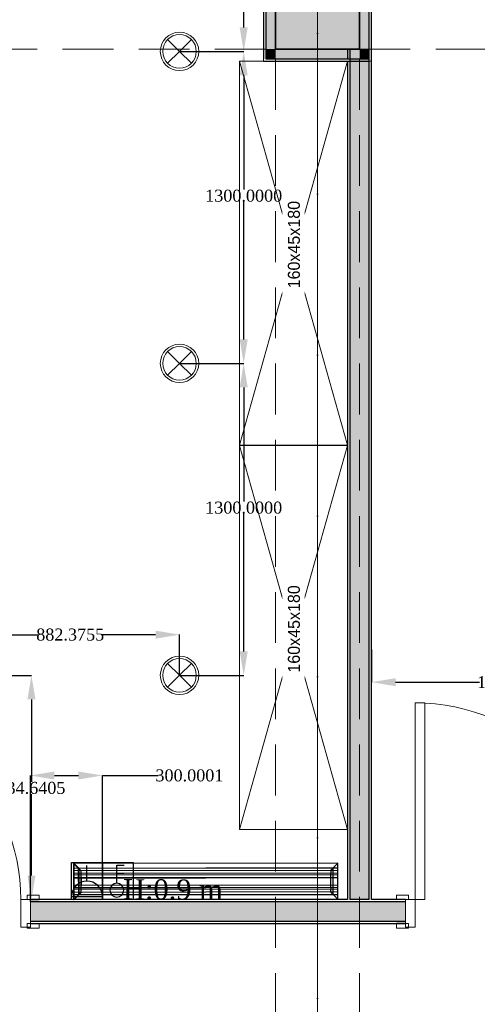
# Model space of a CAD drawing. Header units: millimetres. Extents: x 0 to 88385, y 0 to 41127.
# Tile 81 of 244: x 53990 to 55897, y 22507 to 26611. Entities that reach past the tile are written whole.
import ezdxf
from ezdxf.enums import TextEntityAlignment as Align

# ---------------------------------------------------------------- set-up
doc = ezdxf.new("R2010")
doc.units = ezdxf.units.MM
doc.header["$MEASUREMENT"] = 0
doc.set_wipeout_variables(frame=1)
for name, pattern in [('Dot & Dashed', [670.277762, 317.5, -176.388889, 0, -176.388874]), ('Hidden', [317.5, 211.666667, -105.833333]), ('Wipeout_Contour', [1000, 0, -1000])]:
    doc.linetypes.add(name, pattern=pattern)
for name, color, linetype in [('- განათება', 7, 'Continuous'), ('- მექანიკური ნაწილი', 7, 'Continuous'), ('- საშტეფცელო როზეტები', 7, 'Continuous'), ('Edges', 7, 'Continuous'), ('New_Structural - Bearing', 7, 'Continuous'), ('Structural - Bearing', 7, 'Continuous'), ('Structural - Grid', 7, 'Continuous')]:
    doc.layers.add(name, color=color, linetype=linetype)
for name, color, linetype, lineweight in [('New_Annotation - Text_Pen_No__1', 7, 'Continuous', 13), ('New_Archicad Doors_Pen_No__1', 7, 'Continuous', 13), ('New_Interior - Furniture _Pen_No__1', 7, 'Continuous', 13), ('New_Structural - Bearing_Pen_No__1', 7, 'Continuous', 13), ('Structural - Bearing_Pen_No__20', 1, 'Continuous', 0)]:
    doc.layers.add(name, color=color, linetype=linetype, lineweight=lineweight)
for name, color, linetype, lineweight, true_color in [('New_Interior - Lamp_Pen_No__77', 7, 'Continuous', 20, 0xffeb28), ('New_Structural - Bearing_Pen_No__255', 7, 'Continuous', 13, 0xe8e8e8), ('New_Structural - Bearing_Pen_No__5', 7, 'Continuous', 25, 0x40a5ff), ('New_Structural - Bearing_Pen_No__57', 7, 'Continuous', 25, 0xdcd214), ('Structural - Bearing_Pen_No__161', 7, 'Continuous', 13, 0x6a6a6a), ('Structural - Bearing_Pen_No__28', 7, 'Continuous', 35, 0xa80f02), ('Structural - Bearing_Pen_No__81', 7, 'Continuous', 20, 0x6a6a6a), ('Structural - Grid_Pen_No__81', 7, 'Continuous', 20, 0x6a6a6a)]:
    doc.layers.add(name, color=color, linetype=linetype, lineweight=lineweight, true_color=true_color)
doc.styles.add('GENERATED_STYLE_2', font='txt')
doc.styles.get("Standard").update_dxf_attribs({"font": 'sylfaen.ttf'})
doc.dimstyles.get("Standard").update_dxf_attribs({"dimtxt": 0.18, "dimasz": 0.18, "dimexe": 0.18, "dimexo": 0.0625, "dimgap": 0.09, "dimtad": 0, "dimtih": 1, "dimtoh": 1, "dimdec": 4, "dimzin": 0, "dimdsep": 46, "dimtxsty": 'Standard', "dimcen": 0.09, "dimadec": 0, "dimazin": 0, "dimtfac": 1, "dimtdec": 4, "dimtofl": 0, "dimtmove": 0, "dimatfit": 3, "dimfxl": 1, "dimtolj": 1, "dimtzin": 0, "dimarcsym": 0})

# ---------------------------------------------------------------- blocks, each defined once
blk = doc.blocks.new('Door_3')
at = {"layer": 'New_Archicad Doors_Pen_No__1', "color": 7, "linetype": 'Continuous', "lineweight": 13}
for p, q in [((370, 0), (370, 820)), ((370, 820), (410, 820)), ((410, 820), (410, 0)), ((-487, 0), (-487, 19)), ((-487, 19), (-437, 19)), ((-437, 0), (-487, 0)), ((-450, 0), (-487, 0)), ((-450, 0), (-487, 0)), ((-410, 0), (-450, 0)), ((-450, 0), (-450, -115)), ((-450, 0), (-450, -10)), ((-450, 0), (-450, -10)), ((-437, 19), (-437, 0)), ((-410, -115), (-410, 0)), ((410, 0), (370, 0)), ((450, 0), (410, 0)), ((410, 0), (410, -115)), ((437, 19), (487, 19)), ((437, 0), (437, 19)), ((487, 0), (437, 0)), ((450, -115), (450, 0)), ((450, 0), (450, -10)), ((450, 0), (450, -10)), ((450, 0), (487, 0)), ((450, 0), (487, 0)), ((487, 19), (487, 0)), ((-450, -10), (-450, -90)), ((-450, -10), (-450, -90)), ((450, -10), (450, -90)), ((450, -10), (450, -90)), ((-487, -119), (-487, -100)), ((-487, -100), (-437, -100)), ((-450, -100), (-487, -100)), ((-450, -100), (-487, -100)), ((-437, -119), (-487, -119)), ((-450, -90), (-450, -100)), ((-450, -90), (-450, -100)), ((-450, -115), (-410, -115)), ((-437, -100), (-437, -119)), ((410, -115), (450, -115)), ((437, -100), (487, -100)), ((437, -119), (437, -100)), ((487, -119), (437, -119)), ((450, -90), (450, -100)), ((450, -90), (450, -100)), ((450, -100), (487, -100)), ((450, -100), (487, -100)), ((487, -100), (487, -119))]:
    blk.add_line(p, q, dxfattribs=at)
blk.add_arc((410, 0), 820, 90, 180, dxfattribs=at)
blk = doc.blocks.new('Wall_62', base_point=(-19144.8, 22843.6))
at = {"layer": 'New_Structural - Bearing_Pen_No__57', "linetype": 'Continuous', "lineweight": 25, "true_color": 0xdcd214}
blk.add_hatch(color=52, dxfattribs=at).paths.add_polyline_path([(-30205.2, 22933.6), (-30205.2, 22853.6), (-28642.1, 22853.6), (-28642.1, 22933.6)])
at = {"layer": 'New_Structural - Bearing_Pen_No__1', "color": 7, "linetype": 'Continuous', "lineweight": 13}
for p, q in [((-30205.2, 22943.6), (-30205.2, 22933.6)), ((-28642.1, 22943.6), (-28642.1, 22933.6)), ((-30205.2, 22933.6), (-30205.2, 22853.6)), ((-28642.1, 22933.6), (-28642.1, 22853.6)), ((-30205.2, 22853.6), (-30205.2, 22843.6)), ((-28642.1, 22853.6), (-28642.1, 22843.6))]:
    blk.add_line(p, q, dxfattribs=at)
at = {"layer": 'New_Structural - Bearing_Pen_No__5', "color": 161, "linetype": 'Continuous', "lineweight": 25, "true_color": 0x40a5ff}
for p, q in [((-30205.2, 22943.6), (-30168.2, 22943.6)), ((-28642.1, 22943.6), (-28679.1, 22943.6)), ((-28642.1, 22933.6), (-30205.2, 22933.6)), ((-30205.2, 22853.6), (-28642.1, 22853.6)), ((-30205.2, 22843.6), (-30168.2, 22843.6)), ((-28642.1, 22843.6), (-28679.1, 22843.6))]:
    blk.add_line(p, q, dxfattribs=at)
at = {"layer": 'New_Structural - Bearing_Pen_No__5', "color": 161, "linetype": 'Continuous', "lineweight": 25, "true_color": 0x40a5ff, "flags": 128}
for points in [[(-28883.8, 22943.6), (-30205.2, 22943.6)], [(-28793.8, 22943.6), (-28873.8, 22943.6)], [(-28642.1, 22943.6), (-28783.8, 22943.6)], [(-30205.2, 22843.6), (-28642.1, 22843.6)]]:
    blk.add_lwpolyline(points, dxfattribs=at)
at = {"layer": 'New_Archicad Doors_Pen_No__1', "color": 7, "linetype": 'Continuous', "lineweight": 13, "xscale": -1, "zscale": 1000}
for p in [(-30655.2, 22943.6), (-28192.1, 22943.6)]:
    blk.add_blockref('Door_3', p, dxfattribs=at)
blk = doc.blocks.new('Wall_140', base_point=(-28833.8, 26488))
at = {"layer": 'New_Structural - Bearing_Pen_No__255', "linetype": 'Continuous', "lineweight": 13, "true_color": 0xe8e8e8}
for points in [[(-29183.8, 26488), (-29223.8, 26488), (-29223.8, 26448)], [(-29183.8, 26488), (-29223.8, 26448), (-29183.8, 26448)], [(-28833.8, 26488), (-29183.8, 26488), (-29183.8, 26448), (-28833.8, 26448)]]:
    blk.add_hatch(color=254, dxfattribs=at).paths.add_polyline_path(points)
at = {"layer": 'New_Structural - Bearing_Pen_No__1', "color": 7, "linetype": 'Continuous', "lineweight": 13, "flags": 128}
blk.add_lwpolyline([(-29233.8, 26438), (-29233.8, 26448)], dxfattribs=at)
at = {"layer": 'New_Structural - Bearing_Pen_No__5', "color": 161, "linetype": 'Continuous', "lineweight": 25, "true_color": 0x40a5ff}
for p, q in [((-29223.8, 26488), (-29223.8, 26448)), ((-29223.8, 26448), (-29183.8, 26448)), ((-29183.8, 26448), (-28833.8, 26448)), ((-28833.8, 26448), (-28793.8, 26448))]:
    blk.add_line(p, q, dxfattribs=at)
at = {"layer": 'New_Structural - Bearing_Pen_No__5', "color": 161, "linetype": 'Continuous', "lineweight": 25, "true_color": 0x40a5ff, "flags": 128}
blk.add_lwpolyline([(-29233.8, 26438), (-28793.8, 26438)], dxfattribs=at)
blk = doc.blocks.new('Wall_141', base_point=(-29183.8, 26488))
at = {"layer": 'New_Structural - Bearing_Pen_No__255', "linetype": 'Continuous', "lineweight": 13, "true_color": 0xe8e8e8}
for points in [[(-29223.8, 26878), (-29183.8, 26838), (-29183.8, 26878)], [(-29223.8, 26838), (-29183.8, 26838), (-29223.8, 26878)], [(-29223.8, 26838), (-29223.8, 26488), (-29183.8, 26488), (-29183.8, 26838)]]:
    blk.add_hatch(color=254, dxfattribs=at).paths.add_polyline_path(points)
at = {"layer": 'New_Structural - Bearing_Pen_No__1', "color": 7, "linetype": 'Continuous', "lineweight": 13, "flags": 128}
blk.add_lwpolyline([(-29233.8, 26888), (-29223.8, 26888)], dxfattribs=at)
at = {"layer": 'New_Structural - Bearing_Pen_No__5', "color": 161, "linetype": 'Continuous', "lineweight": 25, "true_color": 0x40a5ff}
for p, q in [((-29183.8, 26878), (-29223.8, 26878)), ((-29223.8, 26878), (-29223.8, 26838)), ((-29223.8, 26838), (-29223.8, 26488)), ((-29223.8, 26488), (-29223.8, 26448))]:
    blk.add_line(p, q, dxfattribs=at)
at = {"layer": 'New_Structural - Bearing_Pen_No__5', "color": 161, "linetype": 'Continuous', "lineweight": 25, "true_color": 0x40a5ff, "flags": 128}
blk.add_lwpolyline([(-29233.8, 26888), (-29233.8, 26448)], dxfattribs=at)
blk = doc.blocks.new('Wall_279', base_point=(-28883.8, 22843.6))
at = {"layer": 'New_Structural - Bearing_Pen_No__57', "linetype": 'Continuous', "lineweight": 25, "true_color": 0xdcd214}
blk.add_hatch(color=52, dxfattribs=at).paths.add_polyline_path([(-28873.8, 32488), (-28873.8, 26838), (-28833.8, 26838), (-28833.8, 26488), (-28873.8, 26488), (-28873.8, 22943.6), (-28793.8, 22943.6), (-28793.8, 32638), (-28833.8, 32638), (-28833.8, 32488)])
at = {"layer": 'New_Structural - Bearing_Pen_No__1', "color": 7, "linetype": 'Continuous', "lineweight": 13, "flags": 128}
blk.add_lwpolyline([(-28873.8, 22943.6), (-28793.8, 22943.6)], dxfattribs=at)
at = {"layer": 'New_Structural - Bearing_Pen_No__5', "color": 161, "linetype": 'Continuous', "lineweight": 25, "true_color": 0x40a5ff}
for p, q in [((-28793.8, 22943.6), (-28793.8, 32638)), ((-28873.8, 26488), (-28873.8, 22943.6))]:
    blk.add_line(p, q, dxfattribs=at)
at = {"layer": 'New_Structural - Bearing_Pen_No__5', "color": 161, "linetype": 'Continuous', "lineweight": 25, "true_color": 0x40a5ff, "flags": 128}
for points in [[(-28783.8, 22943.6), (-28783.8, 32588)], [(-28883.8, 26488), (-28883.8, 26448)], [(-28883.8, 26438), (-28883.8, 22943.6)]]:
    blk.add_lwpolyline(points, dxfattribs=at)
blk = doc.blocks.new('Column_18', base_point=(-29008.8, 26663))
at = {"layer": 'Structural - Bearing_Pen_No__161', "linetype": 'Continuous', "lineweight": 0, "true_color": 0x6a6a6a}
blk.add_hatch(color=251, dxfattribs=at).paths.add_polyline_path([(-28833.8, 26488), (-28833.8, 26838), (-29183.8, 26838), (-29183.8, 26488)])
at = {"layer": 'Structural - Bearing_Pen_No__20', "color": 1, "linetype": 'Continuous', "lineweight": 0}
for p, q in [((-29008.8, 26743), (-29008.8, 26918)), ((-29088.8, 26663), (-29263.8, 26663)), ((-28928.8, 26663), (-28753.8, 26663)), ((-29008.8, 26583), (-29008.8, 26408))]:
    blk.add_line(p, q, dxfattribs=at)
blk.add_point((-29008.8, 26663), dxfattribs=at)
at = {"layer": 'Structural - Bearing_Pen_No__28', "color": 14, "linetype": 'Continuous', "lineweight": 35, "true_color": 0xa80f02, "flags": 128}
blk.add_lwpolyline([(-28833.8, 26488), (-28833.8, 26838), (-29183.8, 26838), (-29183.8, 26488)], close=True, dxfattribs=at)
blk = doc.blocks.new('Wardrobe 01_2')
at = {"layer": 'New_Interior - Furniture _Pen_No__1', "color": 7, "linetype": 'Continuous', "lineweight": 13}
for p, q in [((1600, 0), (0, 450)), ((0, 0), (1600, 450))]:
    blk.add_line(p, q, dxfattribs=at)
at = {"layer": 'New_Interior - Furniture _Pen_No__1', "color": 7, "linetype": 'Continuous', "lineweight": 13, "flags": 128}
blk.add_lwpolyline([(0, 0), (1600, 0), (1600, 450), (0, 450)], close=True, dxfattribs=at)
blk = doc.blocks.new('Standard grid marker_2')
at = {"layer": 'Structural - Grid_Pen_No__81', "color": 251, "linetype": 'Continuous', "lineweight": 20, "true_color": 0x6a6a6a}
blk.add_line((1000, 0), (27734.9, 0), dxfattribs=at)
at = {"layer": 'Structural - Grid_Pen_No__81', "color": 251, "lineweight": 20, "true_color": 0x6a6a6a, "style": 'GENERATED_STYLE_2'}
for tag, p in [('AC_MarkerText_1_0', (-1.5, -46.7)), ('AC_MarkerText_1_1', (28933.4, -46.7))]:
    blk.add_attdef(tag, text='', height=100, rotation=270, dxfattribs=at).set_placement(p, align=Align.TOP_CENTER)
blk = doc.blocks.new('Beam_6', base_point=(-29008.8, 14663))
at = {"layer": 'Structural - Bearing_Pen_No__81', "color": 251, "linetype": 'Dot & Dashed', "lineweight": 20, "true_color": 0x6a6a6a}
blk.add_line((-29008.8, 14663), (-29008.8, 32663), dxfattribs=at)
at = {"layer": 'Structural - Bearing_Pen_No__81', "color": 251, "linetype": 'Hidden', "lineweight": 20, "true_color": 0x6a6a6a}
for p, q in [((-29183.8, 20838), (-29183.8, 26488)), ((-28833.8, 20838), (-28833.8, 26488))]:
    blk.add_line(p, q, dxfattribs=at)
blk = doc.blocks.new('Beam_12', base_point=(-47008.8, 26663))
at = {"layer": 'Structural - Bearing_Pen_No__81', "color": 251, "linetype": 'Hidden', "lineweight": 20, "true_color": 0x6a6a6a}
for p, q in [((-34833.8, 26488), (-29183.8, 26488)), ((-28833.8, 26488), (-23183.8, 26488))]:
    blk.add_line(p, q, dxfattribs=at)
blk = doc.blocks.new('Wall_290', base_point=(-28833.8, 26838))
at = {"layer": 'New_Structural - Bearing_Pen_No__255', "linetype": 'Continuous', "lineweight": 13, "true_color": 0xe8e8e8}
for points in [[(-28833.8, 26878), (-28833.8, 26838), (-28793.8, 26878)], [(-28833.8, 26838), (-28793.8, 26838), (-28793.8, 26878)], [(-28793.8, 26838), (-28833.8, 26838), (-28833.8, 26488), (-28793.8, 26488)], [(-28833.8, 26488), (-28833.8, 26448), (-28793.8, 26448)], [(-28793.8, 26488), (-28833.8, 26488), (-28793.8, 26448)]]:
    blk.add_hatch(color=254, dxfattribs=at).paths.add_polyline_path(points)
at = {"layer": 'New_Structural - Bearing_Pen_No__1', "color": 7, "linetype": 'Continuous', "lineweight": 13, "flags": 128}
for points in [[(-28783.8, 26888), (-28793.8, 26888)], [(-28783.8, 26438), (-28793.8, 26438)]]:
    blk.add_lwpolyline(points, dxfattribs=at)
at = {"layer": 'New_Structural - Bearing_Pen_No__5', "color": 161, "linetype": 'Continuous', "lineweight": 25, "true_color": 0x40a5ff}
for p, q in [((-28793.8, 26878), (-28833.8, 26878)), ((-28793.8, 26838), (-28793.8, 26878)), ((-28793.8, 26488), (-28793.8, 26838)), ((-28793.8, 26448), (-28793.8, 26488)), ((-28833.8, 26448), (-28793.8, 26448))]:
    blk.add_line(p, q, dxfattribs=at)
at = {"layer": 'New_Structural - Bearing_Pen_No__5', "color": 161, "linetype": 'Continuous', "lineweight": 25, "true_color": 0x40a5ff, "flags": 128}
blk.add_lwpolyline([(-28783.8, 26438), (-28783.8, 26888)], dxfattribs=at)
blk = doc.blocks.new('2-იანი ჩარჩო')
at = {"layer": '- საშტეფცელო როზეტები', "color": 5}
blk.add_line((8600.4, 3737), (8600.4, 3582), dxfattribs=at)
for points in [[(8472.1, 3582), (8472.1, 3737), (8600.4, 3737)], [(8600.4, 3737), (8728.7, 3737), (8728.7, 3582), (8600.4, 3582)], [(8600.4, 3582), (8472.1, 3582)]]:
    blk.add_lwpolyline(points, dxfattribs=at)
blk = doc.blocks.new('- საშტეფცელო როზეტი IP22')
at = {"layer": '- საშტეფცელო როზეტები', "color": 5}
for p, q in [((8536.7, 3822.7), (8536.7, 3888.1)), ((8472.6, 3758.6), (8600.9, 3758.6))]:
    blk.add_line(p, q, dxfattribs=at)
blk.add_arc((8536.7, 3758.6), 64.1, 0, 180, dxfattribs=at)
blk = doc.blocks.new('ორკლავიშა ჩამრთველლი იპ 22')
at = {"layer": '- განათება', "color": 6}
for points in [[(0, 353), (-106, 353)], [(0, 97), (0, 353)], [(0, 238), (-106, 238)]]:
    blk.add_lwpolyline(points, dxfattribs=at)
blk.add_circle((0, 0), 97.5, dxfattribs=at)
blk = doc.blocks.new('lineardiffplan')
at = {"layer": 'Edges'}
for p, q in [((392.8, 274.9), (392.8, 274.6)), ((393.1, 274.9), (392.8, 274.9)), ((422.8, 244.9), (392.8, 274.9)), ((392.8, 274.6), (392.9, 274.5)), ((392.9, 125.2), (392.9, 274.5)), ((412.4, 255), (392.9, 274.5)), ((1492.8, 255.3), (392.9, 255.3)), ((392.9, 254.9), (1492.8, 254.9)), ((393.1, 274.9), (393.2, 274.8)), ((393.2, 274.8), (412.7, 255.3)), ((412.4, 144.7), (412.4, 255)), ((412.8, 254.6), (412.4, 255)), ((412.7, 255.3), (413.1, 254.9)), ((412.8, 145.1), (412.8, 254.6)), ((412.8, 254.6), (422.8, 244.6)), ((413.1, 254.9), (423.1, 244.9)), ((1472.5, 254.9), (1462.5, 244.9)), ((1462.8, 244.9), (1492.8, 274.9)), ((1462.9, 244.6), (1472.8, 254.5)), ((1472.9, 255.3), (1472.5, 254.9)), ((1472.8, 254.5), (1473.2, 254.9)), ((1472.8, 254.5), (1472.8, 145.3)), ((1472.9, 255.3), (1492.4, 274.8)), ((1473.2, 254.9), (1492.8, 274.5)), ((1473.2, 144.9), (1473.2, 254.9)), ((1492.4, 274.8), (1492.5, 274.9)), ((1492.8, 274.9), (1492.5, 274.9)), ((1492.8, 274.5), (1492.8, 274.9)), ((1492.8, 274.5), (1492.8, 274.5)), ((1492.8, 125.4), (1492.8, 274.5)), ((392.9, 244.9), (1492.8, 244.9)), ((392.9, 233.2), (1492.8, 233.2)), ((392.9, 233), (1492.8, 233)), ((392.9, 226.8), (1492.8, 226.8)), ((392.9, 226.5), (1492.8, 226.5)), ((392.9, 214.9), (1492.8, 214.9)), ((1492.8, 214.8), (392.9, 214.8)), ((422.4, 214.9), (422.3, 214.9)), ((422.8, 214.9), (422.4, 214.9)), ((422.8, 244.6), (422.8, 244.9)), ((422.8, 244.9), (423.1, 244.9)), ((422.8, 244.6), (422.8, 244.6)), ((422.8, 244.6), (422.8, 233.2)), ((422.8, 233), (422.8, 233.2)), ((422.8, 226.8), (422.8, 233)), ((422.8, 226.5), (422.8, 226.8)), ((422.8, 214.9), (422.8, 226.5)), ((422.8, 184.9), (422.8, 214.9)), ((423.2, 214.9), (422.8, 214.9)), ((423.2, 214.8), (422.8, 214.9)), ((423.1, 244.9), (423.1, 244.9)), ((423.2, 214.8), (423.2, 214.9)), ((423.2, 214.8), (423.2, 184.9)), ((1462.8, 214.9), (1462.4, 214.9)), ((1462.4, 214.9), (1462.4, 214.8)), ((1462.8, 214.9), (1462.4, 214.8)), ((1462.4, 184.9), (1462.4, 214.8)), ((1462.5, 244.9), (1462.5, 244.9)), ((1462.5, 244.9), (1462.8, 244.9)), ((1462.8, 244.9), (1462.9, 244.6)), ((1462.8, 244.5), (1462.9, 244.6)), ((1462.8, 233.2), (1462.8, 244.5)), ((1462.8, 233), (1462.8, 233.2)), ((1462.8, 226.8), (1462.8, 233)), ((1462.8, 226.5), (1462.8, 226.8)), ((1462.8, 214.9), (1462.8, 226.5)), ((1462.8, 214.9), (1462.8, 184.9)), ((1462.8, 214.9), (1463.2, 214.9)), ((1463.2, 214.9), (1463.3, 214.9)), ((1492.8, 184.9), (392.9, 184.9)), ((392.9, 173.2), (1492.8, 173.2)), ((392.9, 173), (1492.8, 173)), ((392.9, 166.8), (1492.8, 166.8)), ((392.9, 166.5), (1492.8, 166.5)), ((422.4, 184.9), (422.3, 184.9)), ((422.8, 184.9), (422.4, 184.9)), ((422.8, 184.9), (423.2, 184.9)), ((422.8, 173.2), (422.8, 184.9)), ((422.8, 173), (422.8, 173.2)), ((422.8, 173), (422.8, 166.8)), ((422.8, 166.5), (422.8, 166.8)), ((422.8, 155.1), (422.8, 166.5)), ((1462.4, 184.9), (1462.8, 184.9)), ((1462.8, 173.2), (1462.8, 184.9)), ((1463.2, 184.9), (1462.8, 184.9)), ((1462.8, 173), (1462.8, 173.2)), ((1462.8, 166.8), (1462.8, 173)), ((1462.8, 166.5), (1462.8, 166.8)), ((1462.8, 155.3), (1462.8, 166.5)), ((1463.2, 184.9), (1463.3, 184.9)), ((392.8, 124.9), (422.8, 154.9)), ((392.9, 125.2), (392.8, 125.1)), ((392.8, 125.1), (392.8, 124.9)), ((392.8, 124.9), (393.1, 124.9)), ((392.9, 154.9), (1492.8, 154.9)), ((1492.8, 144.9), (392.9, 144.9)), ((392.9, 125.2), (412.4, 144.7)), ((392.9, 144.5), (1492.8, 144.5)), ((393.2, 124.9), (393.1, 124.9)), ((412.7, 144.5), (393.2, 124.9)), ((412.8, 145.1), (412.4, 144.7)), ((412.7, 144.5), (413.1, 144.9)), ((412.8, 145.1), (422.8, 155.1)), ((423.1, 154.8), (413.1, 144.9)), ((422.8, 154.9), (422.8, 155.1)), ((422.8, 155.1), (422.8, 155.1)), ((423.1, 154.8), (422.8, 154.9)), ((423.1, 154.8), (423.1, 154.9)), ((1462.5, 154.8), (1462.4, 154.9)), ((1462.8, 154.9), (1462.5, 154.8)), ((1462.5, 154.8), (1472.4, 144.9)), ((1462.9, 155.2), (1462.8, 155.3)), ((1462.9, 155.2), (1462.8, 154.9)), ((1462.8, 154.9), (1492.8, 124.9)), ((1472.8, 145.3), (1462.9, 155.2)), ((1472.4, 144.9), (1472.8, 144.5)), ((1473.2, 144.9), (1472.8, 145.3)), ((1472.8, 144.5), (1492.4, 124.9)), ((1473.2, 144.9), (1492.8, 125.4)), ((1492.4, 124.9), (1492.8, 124.9)), ((1492.4, 124.9), (1492.4, 124.9)), ((1492.8, 125.3), (1492.8, 125.4)), ((1492.8, 124.9), (1492.8, 125.3))]:
    blk.add_line(p, q, dxfattribs=at)
blk.add_lwpolyline([(393.2, 274.8), (1492.8, 274.8), (1492.8, 124.9), (393.2, 124.9)], close=True, dxfattribs=at)
blk = doc.blocks.new('Recessed Spot')
at = {"layer": 'New_Interior - Lamp_Pen_No__77', "color": 2, "linetype": 'Continuous', "lineweight": 20, "true_color": 0xffeb28}
for q in [(-49.5, 49.5), (49.5, 49.5), (-49.5, -49.5), (49.5, -49.5)]:
    blk.add_line((0, 0), q, dxfattribs=at)
at = {"layer": 'New_Interior - Lamp_Pen_No__77', "color": 2, "linetype": 'Continuous', "lineweight": 20, "true_color": 0xffeb28, "flags": 128}
blk.add_lwpolyline([(80, 0, 1), (-80, 0, 1)], format="xyb", close=True, dxfattribs=at)
at = {"layer": 'New_Interior - Lamp_Pen_No__77', "color": 2, "linetype": 'Continuous', "lineweight": 20, "true_color": 0xffeb28}
blk.add_circle((0, 0), 70, dxfattribs=at)
blk = doc.blocks.new('*D535')
at = {"layer": '- საშტეფცელო როზეტები', "color": 0, "lineweight": -2, "transparency": 16777216}
for p, q in [((54035.1, 22933.7), (54035.1, 23461)), ((54135.1, 23460.8), (54235.1, 23460.8)), ((54335.1, 22943.7), (54335.1, 23461)), ((54335.1, 23460.8), (54567, 23460.8))]:
    blk.add_line(p, q, dxfattribs=at)
at = {"layer": '- საშტეფცელო როზეტები', "color": 0, "transparency": 16777216}
for points in [[(54135.1, 23477.5), (54135.1, 23444.1), (54035.1, 23460.8)], [(54235.1, 23477.5), (54235.1, 23444.1), (54335.1, 23460.8)]]:
    blk.add_solid(points, dxfattribs=at)
at = {"layer": 'Defpoints', "color": 0, "transparency": 16777216}
for p in [(54035.1, 23460.8), (54335.1, 22943.6), (54035.1, 22933.6)]:
    blk.add_point(p, dxfattribs=at)
at = {"layer": '- საშტეფცელო როზეტები', "color": 0, "transparency": 16777216, "insert": (54697.7, 23460.8), "char_height": 50, "attachment_point": 5}
blk.add_mtext('\\A1;{\\fSylfaen|b0|i0|c0|p18;300.0001}', dxfattribs=at)
blk = doc.blocks.new('*D695')
at = {"layer": '- განათება', "color": 0, "lineweight": -2, "transparency": 16777216}
for p, q in [((53774.2, 23878.2), (54039.6, 23878.2)), ((54039.4, 23778.2), (54039.4, 23434.4)), ((54039.4, 23043.6), (54039.4, 23383)), ((54124.9, 22943.6), (54039.2, 22943.6))]:
    blk.add_line(p, q, dxfattribs=at)
at = {"layer": '- განათება', "color": 0, "transparency": 16777216}
for points in [[(54022.7, 23778.2), (54056.1, 23778.2), (54039.4, 23878.2)], [(54022.7, 23043.6), (54056.1, 23043.6), (54039.4, 22943.6)]]:
    blk.add_solid(points, dxfattribs=at)
at = {"layer": 'Defpoints', "color": 0, "transparency": 16777216}
for p in [(53774.1, 23878.2), (54039.4, 23878.2), (54125, 22943.6)]:
    blk.add_point(p, dxfattribs=at)
at = {"layer": '- განათება', "color": 0, "transparency": 16777216, "insert": (54039.4, 23408.7), "char_height": 50, "attachment_point": 5}
blk.add_mtext('\\A1;{\\fSylfaen|b0|i0|c0|p18;934.6405}', dxfattribs=at)
blk = doc.blocks.new('*D708')
at = {"layer": '- განათება', "color": 0, "lineweight": -2, "transparency": 16777216}
for p, q in [((54656.6, 27778.2), (54924.1, 27778.2)), ((54923.9, 27678.2), (54923.9, 27202.3)), ((54923.9, 26578.2), (54923.9, 27151)), ((54656.6, 26478.2), (54924.1, 26478.2))]:
    blk.add_line(p, q, dxfattribs=at)
at = {"layer": '- განათება', "color": 0, "transparency": 16777216}
for points in [[(54907.3, 27678.2), (54940.6, 27678.2), (54923.9, 27778.2)], [(54907.3, 26578.2), (54940.6, 26578.2), (54923.9, 26478.2)]]:
    blk.add_solid(points, dxfattribs=at)
at = {"layer": 'Defpoints', "color": 0, "transparency": 16777216}
for p in [(54656.5, 27778.2), (54656.5, 26478.2), (54923.9, 26478.2)]:
    blk.add_point(p, dxfattribs=at)
at = {"layer": '- განათება', "color": 0, "transparency": 16777216, "insert": (54923.9, 27176.7), "char_height": 50, "attachment_point": 5}
blk.add_mtext('\\A1;{\\fSylfaen|b0|i0|c0|p18;1300.0000}', dxfattribs=at)
blk = doc.blocks.new('*D709')
at = {"layer": '- განათება', "color": 0, "lineweight": -2, "transparency": 16777216}
for p, q in [((54656.6, 26478.2), (54924.1, 26478.2)), ((54923.9, 26378.2), (54923.9, 25902.3)), ((54923.9, 25278.2), (54923.9, 25851)), ((54656.6, 25178.2), (54924.1, 25178.2))]:
    blk.add_line(p, q, dxfattribs=at)
at = {"layer": '- განათება', "color": 0, "transparency": 16777216}
for points in [[(54907.3, 26378.2), (54940.6, 26378.2), (54923.9, 26478.2)], [(54907.3, 25278.2), (54940.6, 25278.2), (54923.9, 25178.2)]]:
    blk.add_solid(points, dxfattribs=at)
at = {"layer": 'Defpoints', "color": 0, "transparency": 16777216}
for p in [(54656.5, 26478.2), (54656.5, 25178.2), (54923.9, 25178.2)]:
    blk.add_point(p, dxfattribs=at)
at = {"layer": '- განათება', "color": 0, "transparency": 16777216, "insert": (54923.9, 25876.7), "char_height": 50, "attachment_point": 5}
blk.add_mtext('\\A1;{\\fSylfaen|b0|i0|c0|p18;1300.0000}', dxfattribs=at)
blk = doc.blocks.new('*D710')
at = {"layer": '- განათება', "color": 0, "lineweight": -2, "transparency": 16777216}
for p, q in [((54656.6, 25178.2), (54924.1, 25178.2)), ((54923.9, 25078.2), (54923.9, 24602.3)), ((54923.9, 23978.2), (54923.9, 24551)), ((54656.6, 23878.2), (54924.1, 23878.2))]:
    blk.add_line(p, q, dxfattribs=at)
at = {"layer": '- განათება', "color": 0, "transparency": 16777216}
for points in [[(54907.3, 25078.2), (54940.6, 25078.2), (54923.9, 25178.2)], [(54907.3, 23978.2), (54940.6, 23978.2), (54923.9, 23878.2)]]:
    blk.add_solid(points, dxfattribs=at)
at = {"layer": 'Defpoints', "color": 0, "transparency": 16777216}
for p in [(54656.5, 25178.2), (54656.5, 23878.2), (54923.9, 23878.2)]:
    blk.add_point(p, dxfattribs=at)
at = {"layer": '- განათება', "color": 0, "transparency": 16777216, "insert": (54923.9, 24576.7), "char_height": 50, "attachment_point": 5}
blk.add_mtext('\\A1;{\\fSylfaen|b0|i0|c0|p18;1300.0000}', dxfattribs=at)
blk = doc.blocks.new('*D711')
at = {"layer": '- განათება', "color": 0, "lineweight": -2, "transparency": 16777216}
for p, q in [((53774.1, 23878.3), (53774.1, 24047.9)), ((53874.1, 24047.7), (54068.2, 24047.7)), ((54556.5, 24047.7), (54333.8, 24047.7)), ((54656.5, 23878.3), (54656.5, 24047.9))]:
    blk.add_line(p, q, dxfattribs=at)
at = {"layer": '- განათება', "color": 0, "transparency": 16777216}
for points in [[(53874.1, 24064.4), (53874.1, 24031), (53774.1, 24047.7)], [(54556.5, 24064.4), (54556.5, 24031), (54656.5, 24047.7)]]:
    blk.add_solid(points, dxfattribs=at)
at = {"layer": 'Defpoints', "color": 0, "transparency": 16777216}
for p in [(53774.1, 24047.7), (53774.1, 23878.2), (54656.5, 23878.2)]:
    blk.add_point(p, dxfattribs=at)
at = {"layer": '- განათება', "color": 0, "transparency": 16777216, "insert": (54201, 24047.7), "char_height": 50, "attachment_point": 5}
blk.add_mtext('\\A1;{\\fSylfaen|b0|i0|c0|p18;882.3755}', dxfattribs=at)
blk = doc.blocks.new('*D712')
at = {"layer": '- განათება', "color": 0, "lineweight": -2, "transparency": 16777216}
for p, q in [((56625.5, 24013.5), (56625.5, 23849.4)), ((55456.5, 23985.3), (55456.5, 23849.4)), ((55556.5, 23849.6), (55907.1, 23849.6)), ((56525.5, 23849.6), (56206.9, 23849.6))]:
    blk.add_line(p, q, dxfattribs=at)
at = {"layer": '- განათება', "color": 0, "transparency": 16777216}
for points in [[(55556.5, 23866.3), (55556.5, 23833), (55456.5, 23849.6)], [(56525.5, 23866.3), (56525.5, 23833), (56625.5, 23849.6)]]:
    blk.add_solid(points, dxfattribs=at)
at = {"layer": 'Defpoints', "color": 0, "transparency": 16777216}
for p in [(56625.5, 24013.6), (55456.5, 23985.4), (56625.5, 23849.6)]:
    blk.add_point(p, dxfattribs=at)
at = {"layer": '- განათება', "color": 0, "transparency": 16777216, "insert": (56057, 23849.6), "char_height": 50, "attachment_point": 5}
blk.add_mtext('\\A1;{\\fSylfaen|b0|i0|c0|p18;1168.9956}', dxfattribs=at)

msp = doc.modelspace()

# ---------------------------------------------------------------- block references
at = {"layer": '- განათება', "color": 2, "linetype": 'Continuous', "lineweight": 20, "true_color": 0xffeb28, "zscale": 1000, "rotation": 89.99999999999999}
for p in [(54656.5059, 26478.24177), (54656.5059, 25178.24177), (54656.5059, 23878.24177)]:
    msp.add_blockref('Recessed Spot', p, dxfattribs=at)
at = {"layer": '- განათება', "color": 6, "xscale": -0.2965673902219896, "yscale": 0.2965673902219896, "zscale": 0.2965673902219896}
msp.add_blockref('ორკლავიშა ჩამრთველლი იპ 22', (54395, 22982.49288), dxfattribs=at)
at = {"layer": '- მექანიკური ნაწილი', "xscale": -1, "rotation": 0.08827330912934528}
msp.add_blockref('lineardiffplan', (55709.67675, 22821.08257), dxfattribs=at)
at = {"layer": '- საშტეფცელო როზეტები', "color": 5}
msp.add_blockref('2-იანი ჩარჩო', (45734.68598, 19361.62884), dxfattribs=at)
at = {"layer": '- საშტეფცელო როზეტები'}
msp.add_blockref('- საშტეფცელო როზეტი IP22', (45734.19625, 19198.01547), dxfattribs=at)
at = {"layer": 'New_Interior - Furniture _Pen_No__1', "color": 7, "linetype": 'Continuous', "lineweight": 13, "zscale": 1000, "rotation": 270}
for p in [(54906.5059, 26437.98097), (54906.5059, 24836.43067)]:
    msp.add_blockref('Wardrobe 01_2', p, dxfattribs=at)
at = {"layer": 'New_Structural - Bearing', "color": 7, "lineweight": 35}
for name, p in [('Wall_279', (55356.5059, 22843.6013)), ('Wall_141', (55056.5059, 26487.98097)), ('Wall_290', (55406.5059, 26837.98097)), ('Wall_140', (55406.5059, 26487.98097)), ('Wall_62', (65095.50151, 22843.6013))]:
    msp.add_blockref(name, p, dxfattribs=at)
at = {"layer": 'Structural - Bearing', "color": 251, "lineweight": 20, "true_color": 0x6a6a6a}
for name, p in [('Beam_6', (55231.5059, 14662.98097)), ('Beam_12', (37231.5059, 26662.98097))]:
    msp.add_blockref(name, p, dxfattribs=at)
at = {"layer": 'Structural - Bearing', "color": 14, "lineweight": 35, "true_color": 0xa80f02}
msp.add_blockref('Column_18', (55231.5059, 26662.98097), dxfattribs=at)
at = {"layer": 'Structural - Grid', "color": 8, "linetype": 'Continuous', "lineweight": 15, "zscale": 1000, "rotation": 90}
msp.add_blockref('Standard grid marker_2', (55231.5059, 11703.05519), dxfattribs=at)

# ---------------------------------------------------------------- texts
at = {"layer": '- საშტეფცელო როზეტები', "color": 5, "insert": (54837.12586, 23026.76414), "char_height": 83.964469, "attachment_point": 3, "rotation": 359.68932566}
msp.add_mtext_dynamic_manual_height_columns('H:0.9 m', width=710.9466492, gutter_width=1.70068, heights=[0], dxfattribs=at)

# ---------------------------------------------------------------- dimensions: what is measured, and where the dimension line sits
at = {"layer": '- განათება', "color": 1}
for base, p1, p2, angle, picture, middle in [((54923.92521, 26478.24177), (54656.5059, 27778.24177), (54656.5059, 26478.24177), 270, '*D708', (54923.92521, 27176.67684)), ((53774.13039, 24047.69687), (54656.5059, 23878.24177), (53774.13039, 23878.24177), 180, '*D711', (54201, 24047.69687)), ((54039.40154, 23878.24177), (54125, 22943.6013), (53774.13039, 23878.24177), 90, '*D695', (54039.40154, 23408.67893))]:
    dim = msp.add_linear_dim(base=base, p1=p1, p2=p2, angle=angle, text='{\\fSylfaen|b0|i0|c0|p18;<>}', dimstyle='Standard', override={"dimtxt": 50, "dimasz": 100}, dxfattribs=at)
    dim.commit()
    dim.dimension.update_dxf_attribs({"geometry": picture, "text_midpoint": middle, "dimtype": 160})
dim = msp.add_linear_dim(base=(56625.50151, 23849.61809), p1=(55456.5059, 23985.35953), p2=(56625.50151, 24013.6013), text='{\\fSylfaen|b0|i0|c0|p18;<>}', dimstyle='Standard', override={"dimtxt": 50, "dimasz": 100}, dxfattribs=at)
dim.commit()
dim.dimension.update_dxf_attribs({"geometry": '*D712', "text_midpoint": (56057, 23849.61809), "dimtype": 160})
at = {"layer": '- საშტეფცელო როზეტები', "color": 1}
dim = msp.add_linear_dim(base=(54035.07121, 23460.79692), p1=(54335.07132, 22943.6013), p2=(54035.07121, 22933.6013), angle=180, text='{\\fSylfaen|b0|i0|c0|p18;<>}', dimstyle='Standard', override={"dimtxt": 50, "dimasz": 100}, dxfattribs=at)
dim.commit()
dim.dimension.update_dxf_attribs({"geometry": '*D535', "text_midpoint": (54697.71755, 23460.79692), "dimtype": 160})

# ---------------------------------------------------------------- next in the draw order: wipeouts: each hides what was drawn before it
at = {"color": 7, "linetype": 'Wipeout_Contour', "lineweight": 13, "ltscale": 193894.902775}
msp.add_wipeout([(55177.7184, 25467.70197), (55177.7184, 25878.61179), (55085.29411, 25878.61179), (55085.29411, 25467.70197)], dxfattribs=at).dxf.layer = 'New_Annotation - Text_Pen_No__1'
at = {"color": 7, "linetype": 'Wipeout_Contour', "lineweight": 13, "ltscale": 188697.757963}
msp.add_wipeout([(55177.7184, 23866.15167), (55177.7184, 24277.06149), (55085.29411, 24277.06149), (55085.29411, 23866.15167)], dxfattribs=at).dxf.layer = 'New_Annotation - Text_Pen_No__1'

# ---------------------------------------------------------------- next in the draw order: texts
at = {"layer": 'New_Annotation - Text_Pen_No__1', "color": 7, "linetype": 'Continuous', "lineweight": 13, "char_height": 50, "attachment_point": 2, "rotation": 90, "style": 'GENERATED_STYLE_2'}
for insert in [(55107.97289, 25673.15688), (55107.97289, 24071.60658)]:
    msp.add_mtext('\\A1;{\\pqc;\\fBOG 2018|b0|i0|c0|p0;\\W1.000000;1\\fBOG 2018|b0|i0|c0|p0;\\W1.000000;6\\fBOG 2018|b0|i0|c0|p0;\\W1.000000;0x45x180}', dxfattribs=dict(at, insert=insert))

# ---------------------------------------------------------------- next in the draw order: dimensions: what is measured, and where the dimension line sits
at = {"layer": '- განათება', "color": 1}
for base, p1, p2, picture, middle in [((54923.92521, 25178.24177), (54656.5059, 26478.24177), (54656.5059, 25178.24177), '*D709', (54923.92521, 25876.67684)), ((54923.92521, 23878.24177), (54656.5059, 25178.24177), (54656.5059, 23878.24177), '*D710', (54923.92521, 24576.67684))]:
    dim = msp.add_linear_dim(base=base, p1=p1, p2=p2, angle=270, text='{\\fSylfaen|b0|i0|c0|p18;<>}', dimstyle='Standard', override={"dimtxt": 50, "dimasz": 100}, dxfattribs=at)
    dim.commit()
    dim.dimension.update_dxf_attribs({"geometry": picture, "text_midpoint": middle, "dimtype": 160})

doc.saveas('drawing.dxf')
